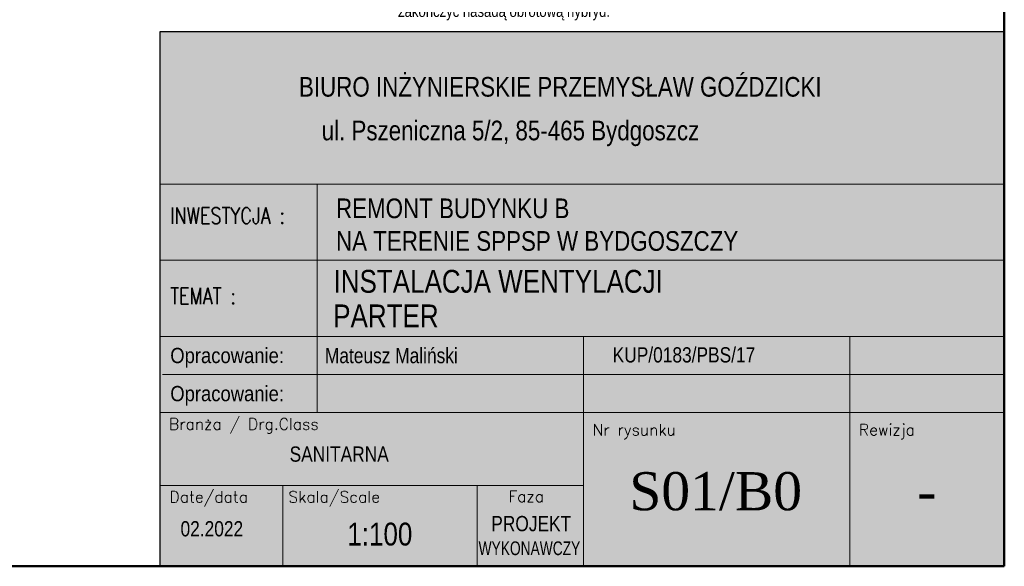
# Model space of a CAD drawing. Header units: millimetres. Extents: x -23540 to 53212, y -37964 to 41185.
# Tile 177 of 203: x 17498 to 18790, y -32949 to -32232. Entities that reach past the tile are written whole.
import ezdxf
from ezdxf.enums import TextEntityAlignment as Align

# ---------------------------------------------------------------- set-up
doc = ezdxf.new("R2010")
doc.units = ezdxf.units.MM
doc.layers.get('0').update_dxf_attribs({"lineweight": 18})
for name, color, linetype, lineweight in [('M_Ramki rysunków', 2, 'Continuous', 18), ('mm_went_opis', 7, 'Continuous', 15), ('PG_WIDOKOWE_CIENKIE', 1, 'Continuous', 18), ('Przekrojowa', 60, 'Continuous', 18), ('TABC', 1, 'Continuous', 18), ('TABELKA', 7, 'Continuous', 18)]:
    doc.layers.add(name, color=color, linetype=linetype, lineweight=lineweight)
doc.styles.add('BIKTS', font='bikromsw.shx', dxfattribs={"width": 0.85})
doc.styles.add('ROMANC', font='times.ttf', dxfattribs={"height": 20})
doc.styles.add('ROMANS', font='bikromsw.shx', dxfattribs={"width": 0.8})
doc.styles.add('SIMPLEX', font='SIMPLEX')
doc.styles.get("Standard").update_dxf_attribs({"font": 'arial.ttf'})

# ---------------------------------------------------------------- blocks, each defined once
blk = doc.blocks.new('A$C38c5ed0e')
at = {"true_color": 0xffffff}
h = blk.add_hatch(color=7, dxfattribs=at)
h.dxf.hatch_style = 1
h.paths.add_polyline_path([(1107.2, 702), (0, 702), (0, 0), (1107.2, 0)])
at = {"layer": 'Przekrojowa', "color": 18, "lineweight": 30, "true_color": 0x000000}
for p, q in [((0, 0), (0, 702)), ((0, 702), (1107.2, 702))]:
    blk.add_line(p, q, dxfattribs=at)
blk = doc.blocks.new('TAB-SP')
at = {"color": 18, "true_color": 0x000000}
for p, q in [((-5536.1, 0), (-5536.1, 3509.8)), ((-5536.1, 3509.8), (0, 3509.8)), ((0, 3509.8), (0, 0)), ((-4506.1, 2008.4), (-4506.1, 2508.4)), ((-5536.1, 2008.4), (0, 2008.4)), ((-4506.1, 1013.7), (-4506.1, 2025)), ((-2760.1, 1508.4), (-2760.1, 531.1)), ((-1013.6, 1508.4), (-1013.6, 1008.4)), ((-5520.2, 1258.4), (0, 1258.4)), ((0, 1008.4), (-5536.1, 1008.4)), ((-4506.1, 1008.4), (-4506.1, 1013.7)), ((-1013.6, 0), (-1013.6, 1008.4)), ((-5536.1, 0), (0, 0))]:
    blk.add_line(p, q, dxfattribs=at)
at = {"color": 18, "linetype": 'Continuous', "true_color": 0x000000}
for p, q in [((0, 2508.4), (-5536.1, 2508.4)), ((0, 1508.4), (-5536.1, 1508.4)), ((-2760.1, 531.1), (-5536.1, 531.1)), ((-4733, 0), (-4733, 531.1)), ((-3456.9, 0), (-3456.9, 531.1)), ((-2760.1, 531.1), (-2760.1, 0))]:
    blk.add_line(p, q, dxfattribs=at)
at = {"color": 18, "true_color": 0x000000, "style": 'ROMANS', "width": 0.711769}
for p, p2 in [((-5470.2, 1333.4), (-4690.7, 1333.4)), ((-5470.2, 1083.4), (-4690.7, 1083.4))]:
    blk.add_text('Opracowanie: ', height=100, dxfattribs=at).set_placement(p, p2, align=Align.FIT)
at = {"color": 18, "true_color": 0x000000, "style": 'BIKTS', "width": 0.85}
for tag, p, height in [('TEMAT1', (-4383.2, 1811.2), 150), ('TEMAT2', (-4383.2, 1591.4), 150), ('PROJEKTOWAł1', (-4383.2, 1336.3), 100), ('UPR.NR1', (-2568.7, 1341.4), 100), ('PROJEKTOWAŁ2', (-4383.2, 1086.3), 100), ('UPR.NR2', (-2568.7, 1091.4), 100), ('BRANżA', (-4783.2, 686.3), 100), ('FAZA', (-3199.1, 242.2), 100), ('DATA', (-5403.2, 196.3), 100), ('SKALA', (-4363.2, 136.3), 150), ('UPR.NR4', (-3378, 72.8), 100)]:
    blk.add_attdef(tag, p, '', height=height, dxfattribs=at)
at = {"color": 18, "true_color": 0x000000, "style": 'ROMANC'}
for tag, p in [('NR', (-2074.9, 367.7)), ('REWIZJA', (-508.5, 367.7))]:
    blk.add_attdef(tag, text='', height=250, dxfattribs=at).set_placement(p, align=Align.CENTER)
at = {"layer": 'TABC', "color": 18, "linetype": 'Continuous', "true_color": 0x000000, "style": 'SIMPLEX'}
for s, height, p in [('Branża / Drg.Class', 74.597, (-5478.3, 896.5)), ('Nr rysunku', 74.6, (-2700.3, 859.2)), ('Rewizja', 74.6, (-953.8, 859.2)), ('Date/data', 74.6, (-5475.1, 418.1)), ('Skala/Scale', 74.597, (-4695.7, 418.1)), ('Faza', 74.6, (-3252.3, 421.3))]:
    blk.add_text(s, height=height, dxfattribs=at).set_placement(p)
at = {"layer": 'TABELKA', "color": 18, "true_color": 0x000000}
for s, height, style, width, p in [('BIURO INŻYNIERSKIE PRZEMYSŁAW GOŹDZICKI', 128.932, 'BIKTS', 0.85, (-4626, 3081.9)), ('ul. Pszeniczna 5/2, 85-465 Bydgoszcz', 128.932, 'BIKTS', 0.85, (-4477.1, 2795.4)), ('REMONT BUDYNKU B', 128.932, 'BIKTS', 0.85, (-4383.2, 2284.6)), ('INWESTYCJA :', 105.6, 'SIMPLEX', 0.8, (-5470.2, 2248.3)), ('NA TERENIE SPPSP W BYDGOSZCZY', 128.932, 'BIKTS', 0.85, (-4383.2, 2070.4)), ('TEMAT :', 105.6, 'SIMPLEX', 0.8, (-5470.2, 1720.8))]:
    blk.add_text(s, height=height, dxfattribs=dict(at, style=style, width=width)).set_placement(p)

msp = doc.modelspace()

# ---------------------------------------------------------------- linework, layer by layer
at = {"layer": 'M_Ramki rysunków', "color": 18, "lineweight": 50, "true_color": 0x000000}
for p, q in [((18789.8, -28849), (18789.8, -32949)), ((18789.8, -32949), (15969.8, -32949))]:
    msp.add_line(p, q, dxfattribs=at)

# ---------------------------------------------------------------- block references
at = {"color": 18, "true_color": 0x000000}
ref = msp.add_blockref('TAB-SP', (18789.8, -32949), dxfattribs=dict(at, xscale=0.1999999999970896, yscale=0.1999999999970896, zscale=0.1999999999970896))
ref.add_attrib('TEMAT1', 'INSTALACJA WENTYLACJI', (17909.9, -32590), dxfattribs={"color": 250, "height": 30, "style": 'BIKTS', "width": 0.85})
ref.add_attrib('TEMAT2', 'PARTER', (17909.5, -32635.4), dxfattribs={"color": 250, "height": 30, "style": 'BIKTS', "width": 0.85})
ref.add_attrib('PROJEKTOWAł2', 'Mateusz Maliński', (17898.6, -32682.4), dxfattribs={"color": 250, "height": 20, "style": 'BIKTS', "width": 0.85})
ref.add_attrib('UPR.NR2', 'KUP/0183/PBS/17', (18276.1, -32681.5), dxfattribs={"color": 250, "height": 20, "style": 'BIKTS', "width": 0.85})
ref.add_attrib('UPR.NR4', 'WYKONAWCZY', (18100.2, -32934.3), dxfattribs={"color": 250, "height": 18, "style": 'BIKTS', "width": 0.75})
ref.add_attrib('BRANżA', 'SANITARNA', (17852.3, -32811.7), dxfattribs={"color": 250, "height": 20, "style": 'BIKTS', "width": 0.85})
ref.add_attrib('DATA', '02.2022', (17709.2, -32909.7), dxfattribs={"color": 250, "height": 20, "style": 'BIKTS', "width": 0.85})
ref.add_attrib('SKALA', '1:100', (17928, -32921.7), dxfattribs={"color": 250, "height": 30, "style": 'BIKTS', "width": 0.85})
ref.add_attrib('FAZA', 'PROJEKT ', (18116.8, -32902.9), dxfattribs={"color": 250, "height": 20, "style": 'BIKTS', "width": 0.85})
ref.add_attrib('NR', 'S01/B0', dxfattribs={"color": 250, "height": 50, "style": 'ROMANC'}).set_placement((18411.2, -32875.4), align=Align.CENTER)
ref.add_attrib('REWIZJA', '-', dxfattribs={"color": 250, "height": 50, "style": 'ROMANC'}).set_placement((18688.1, -32875.4), align=Align.CENTER)
at = {"layer": 'PG_WIDOKOWE_CIENKIE', "color": 6, "lineweight": 30}
msp.add_blockref('A$C38c5ed0e', (17682.6, -32949), dxfattribs=at)

# ---------------------------------------------------------------- texts
at = {"layer": 'mm_went_opis', "insert": (18133.6, -32188), "char_height": 15, "width": 300.085, "attachment_point": 2}
msp.add_mtext('{\\fArial Narrow|b0|i0|c238|p34;WH0.2: istn. pion na dach 60m3/h - zakończyć nasadą obrotową hybryd.}', dxfattribs=at)

doc.saveas('drawing.dxf')
